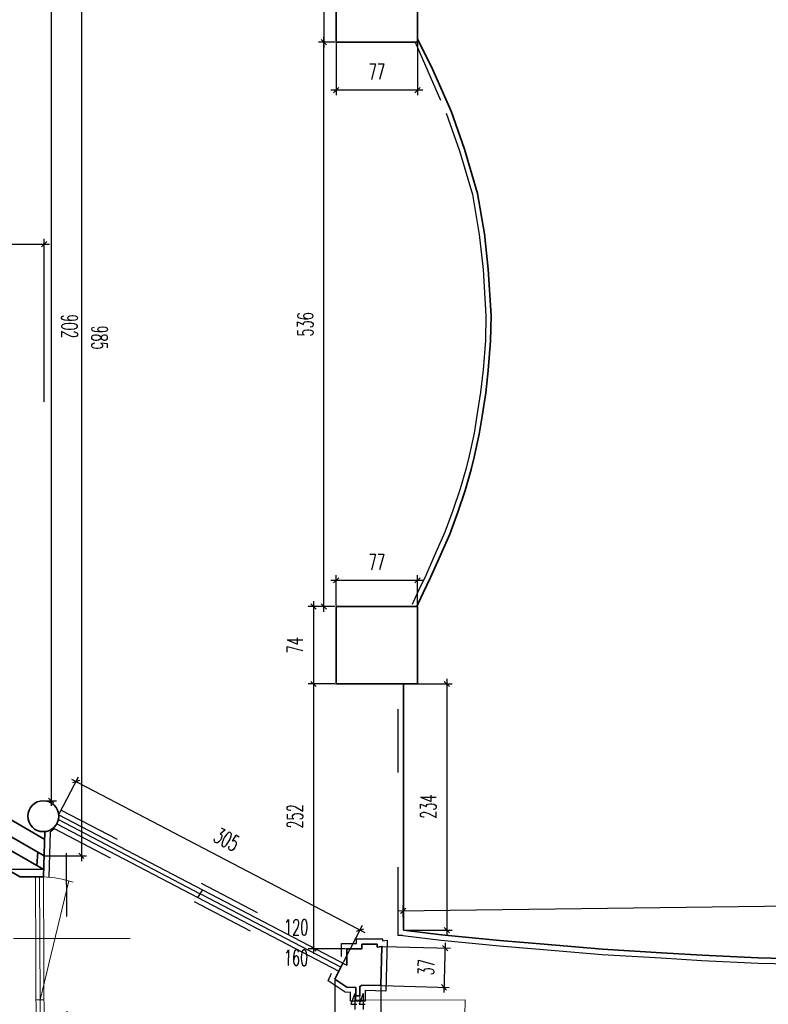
# Model space of a CAD drawing. Header units: millimetres. Extents: x 19887 to 192597, y -14203 to 39042.
# Tile 192 of 256: x 65620 to 66332, y -10956 to -10021. Entities that reach past the tile are written whole.
import ezdxf

# ---------------------------------------------------------------- set-up
doc = ezdxf.new("R2010")
doc.units = ezdxf.units.MM
doc.linetypes.add('ACAD_ISO03W100', pattern=[30, 12, -18])
doc.layers.get('Defpoints').update_dxf_attribs({"color": 4})
for name, color, linetype, lineweight in [('Basen_rzut_poziom_1_obrys', 252, 'Continuous', 35), ('Drzwi', 2, 'Continuous', 5), ('Okna', 252, 'Continuous', 5)]:
    doc.layers.add(name, color=color, linetype=linetype, lineweight=lineweight)
for name, color, linetype in [('Opis', 252, 'Continuous'), ('Sufit podwieszany', 252, 'Continuous'), ('Wymiarowanie', 3, 'Continuous')]:
    doc.layers.add(name, color=color, linetype=linetype)
doc.styles.add('ROMANS', font='romans.shx', dxfattribs={"width": 0.6})
doc.styles.get("Standard").update_dxf_attribs({"font": 'arial.ttf'})
doc.dimstyles.new('000001FB70622F18', dxfattribs={"dimtxt": 20, "dimasz": 5, "dimexe": 5, "dimexo": 1, "dimgap": 20, "dimtad": 1, "dimtoh": 1, "dimdec": 0, "dimtxsty": 'Standard', "dimblk": 'OBLIQUE', "dimcen": 0, "dimdle": 5, "dimclrd": 252, "dimclre": 252, "dimclrt": 252, "dimadec": 0, "dimazin": 0, "dimtfac": 1, "dimtdec": 0, "dimtmove": 0, "dimatfit": 3, "dimldrblk": 'OBLIQUE', "dimfxl": 150, "dimfxlon": 1, "dimlwd": 25, "dimlwe": 25, "dimarcsym": 1})

# ---------------------------------------------------------------- blocks, each defined once
blk = doc.blocks.new('_Oblique')
at = {"color": 0, "linetype": 'ByBlock', "lineweight": -2}
blk.add_line((-0.5, -0.5), (0.5, 0.5), dxfattribs=at)
blk = doc.blocks.new('*D918')
at = {"layer": 'Defpoints', "color": 0}
for p in [(65.99, -5208.21), (54.33, -5281.76), (65.99, -5281.76)]:
    blk.add_point(p, dxfattribs=at)
at = {"layer": 'Wymiarowanie', "color": 252, "linetype": 'Continuous', "lineweight": 25}
for p, q in [((64.99, -5208.21), (49.33, -5208.21)), ((54.33, -5203.21), (54.33, -5286.76)), ((64.99, -5281.76), (49.33, -5281.76))]:
    blk.add_line(p, q, dxfattribs=at)
at = {"layer": 'Wymiarowanie', "color": 252, "linetype": 'ByBlock', "lineweight": 25, "xscale": 5, "yscale": 5, "zscale": 5}
for p, rotation in [((54.33, -5208.21), 90), ((54.33, -5281.76), 270)]:
    blk.add_blockref('_Oblique', p, dxfattribs=dict(at, rotation=rotation))
at = {"layer": 'Wymiarowanie', "color": 252, "insert": (36.83, -5244.99), "char_height": 15, "attachment_point": 5, "rotation": 90, "style": 'ROMANS'}
blk.add_mtext('74', dxfattribs=at)
blk = doc.blocks.new('*D920')
at = {"layer": 'Defpoints', "color": 0}
for p in [(65.99, -5281.76), (143.45, -5281.76), (65.99, -5327.22)]:
    blk.add_point(p, dxfattribs=at)
at = {"layer": 'Wymiarowanie', "color": 252, "linetype": 'Continuous', "lineweight": 25}
for p, q in [((65.99, -5282.76), (65.99, -5332.22)), ((143.45, -5282.76), (143.45, -5332.22)), ((148.45, -5327.22), (60.99, -5327.22))]:
    blk.add_line(p, q, dxfattribs=at)
at = {"layer": 'Wymiarowanie', "color": 252, "linetype": 'ByBlock', "lineweight": 25, "xscale": 5, "yscale": 5, "zscale": 5, "rotation": 180}
blk.add_blockref('_Oblique', (65.99, -5327.22), dxfattribs=at)
at = {"layer": 'Wymiarowanie', "color": 252, "linetype": 'ByBlock', "lineweight": 25, "xscale": 5, "yscale": 5, "zscale": 5}
blk.add_blockref('_Oblique', (143.45, -5327.22), dxfattribs=at)
at = {"layer": 'Wymiarowanie', "color": 252, "insert": (104.72, -5309.72), "char_height": 15, "attachment_point": 5, "style": 'ROMANS'}
blk.add_mtext('77', dxfattribs=at)
blk = doc.blocks.new('*D923')
at = {"layer": 'Defpoints', "color": 0}
for p in [(130.08, -5891.7), (129.98, -6125.77), (171.17, -6125.79)]:
    blk.add_point(p, dxfattribs=at)
at = {"layer": 'Wymiarowanie', "color": 252, "linetype": 'Continuous', "lineweight": 25}
for p, q in [((131.08, -5891.7), (176.27, -5891.72)), ((171.27, -5886.72), (171.17, -6130.79)), ((130.98, -6125.78), (176.17, -6125.8))]:
    blk.add_line(p, q, dxfattribs=at)
at = {"layer": 'Wymiarowanie', "color": 252, "linetype": 'ByBlock', "lineweight": 25, "xscale": 5, "yscale": 5, "zscale": 5}
for p, rotation in [((171.27, -5891.72), 89.97443339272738), ((171.17, -6125.79), 269.9744333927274)]:
    blk.add_blockref('_Oblique', p, dxfattribs=dict(at, rotation=rotation))
at = {"layer": 'Wymiarowanie', "color": 252, "insert": (153.72, -6008.29), "char_height": 15, "attachment_point": 5, "rotation": 89.97443, "style": 'ROMANS'}
blk.add_mtext('234', dxfattribs=at)
blk = doc.blocks.new('*D924')
at = {"layer": 'Defpoints', "color": 0}
for p in [(1257.09, -6092.85), (1257.33, -6111.26), (129.98, -6125.77)]:
    blk.add_point(p, dxfattribs=at)
at = {"layer": 'Wymiarowanie', "color": 252, "linetype": 'Continuous', "lineweight": 25}
for p, q in [((1257.32, -6110.26), (1257.03, -6087.85)), ((124.74, -6107.43), (1262.09, -6092.79)), ((129.96, -6124.77), (129.67, -6102.37))]:
    blk.add_line(p, q, dxfattribs=at)
at = {"layer": 'Wymiarowanie', "color": 252, "linetype": 'ByBlock', "lineweight": 25, "xscale": 5, "yscale": 5, "zscale": 5}
for p, rotation in [((1257.09, -6092.85), 0.7378206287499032), ((129.74, -6107.37), 180.7378206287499)]:
    blk.add_blockref('_Oblique', p, dxfattribs=dict(at, rotation=rotation))
at = {"layer": 'Wymiarowanie', "color": 252, "insert": (693.19, -6082.61), "char_height": 15, "attachment_point": 5, "rotation": 0.73782, "style": 'ROMANS'}
blk.add_mtext('1127', dxfattribs=at)
blk = doc.blocks.new('*D925')
at = {"layer": 'Defpoints', "color": 0}
for p in [(65.99, -5818.14), (44.49, -5891.7), (65.99, -5891.7)]:
    blk.add_point(p, dxfattribs=at)
at = {"layer": 'Wymiarowanie', "color": 252, "linetype": 'Continuous', "lineweight": 25}
for p, q in [((64.99, -5818.14), (39.49, -5818.14)), ((44.49, -5813.14), (44.49, -5896.7)), ((64.99, -5891.7), (39.49, -5891.7))]:
    blk.add_line(p, q, dxfattribs=at)
at = {"layer": 'Wymiarowanie', "color": 252, "linetype": 'ByBlock', "lineweight": 25, "xscale": 5, "yscale": 5, "zscale": 5}
for p, rotation in [((44.49, -5818.14), 90), ((44.49, -5891.7), 270)]:
    blk.add_blockref('_Oblique', p, dxfattribs=dict(at, rotation=rotation))
at = {"layer": 'Wymiarowanie', "color": 252, "insert": (26.99, -5854.92), "char_height": 15, "attachment_point": 5, "rotation": 90, "style": 'ROMANS'}
blk.add_mtext('74', dxfattribs=at)
blk = doc.blocks.new('*D927')
at = {"layer": 'Defpoints', "color": 0}
for p in [(65.99, -5793.22), (65.99, -5818.14), (143.45, -5818.14)]:
    blk.add_point(p, dxfattribs=at)
at = {"layer": 'Wymiarowanie', "color": 252, "linetype": 'Continuous', "lineweight": 25}
for p, q in [((65.99, -5817.14), (65.99, -5788.22)), ((143.45, -5817.14), (143.45, -5788.22)), ((148.45, -5793.22), (60.99, -5793.22))]:
    blk.add_line(p, q, dxfattribs=at)
at = {"layer": 'Wymiarowanie', "color": 252, "linetype": 'ByBlock', "lineweight": 25, "xscale": 5, "yscale": 5, "zscale": 5, "rotation": 180}
blk.add_blockref('_Oblique', (65.99, -5793.22), dxfattribs=at)
at = {"layer": 'Wymiarowanie', "color": 252, "linetype": 'ByBlock', "lineweight": 25, "xscale": 5, "yscale": 5, "zscale": 5}
blk.add_blockref('_Oblique', (143.45, -5793.22), dxfattribs=at)
at = {"layer": 'Wymiarowanie', "color": 252, "insert": (104.72, -5775.72), "char_height": 15, "attachment_point": 5, "style": 'ROMANS'}
blk.add_mtext('77', dxfattribs=at)
blk = doc.blocks.new('*D935')
at = {"layer": 'Defpoints', "color": 0}
for p in [(-211.75, -6067.89), (-264.46, -6417.98), (-209.7, -6417.98)]:
    blk.add_point(p, dxfattribs=at)
at = {"layer": 'Wymiarowanie', "color": 252, "linetype": 'Continuous', "lineweight": 25}
for p, q in [((-264.46, -6062.89), (-264.46, -6422.98)), ((-212.75, -6067.89), (-269.46, -6067.89)), ((-210.7, -6417.98), (-269.46, -6417.98))]:
    blk.add_line(p, q, dxfattribs=at)
at = {"layer": 'Wymiarowanie', "color": 252, "linetype": 'ByBlock', "lineweight": 25, "xscale": 5, "yscale": 5, "zscale": 5}
for p, rotation in [((-264.46, -6067.89), 90.00000000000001), ((-264.46, -6417.98), 270)]:
    blk.add_blockref('_Oblique', p, dxfattribs=dict(at, rotation=rotation))
at = {"layer": 'Wymiarowanie', "color": 252, "insert": (-281.96, -6242.94), "char_height": 15, "attachment_point": 5, "rotation": 90, "style": 'ROMANS'}
blk.add_mtext('350', dxfattribs=at)
blk = doc.blocks.new('*D948')
at = {"layer": 'Defpoints', "color": 0}
for p in [(-226.68, -5070.01), (-211.33, -6055.06), (-176, -6055.06)]:
    blk.add_point(p, dxfattribs=at)
at = {"layer": 'Wymiarowanie', "color": 252, "linetype": 'Continuous', "lineweight": 25}
for p, q in [((-225.68, -5070.01), (-171, -5070.01)), ((-176, -5065.01), (-176, -6060.06)), ((-210.33, -6055.06), (-171, -6055.06))]:
    blk.add_line(p, q, dxfattribs=at)
at = {"layer": 'Wymiarowanie', "color": 252, "linetype": 'ByBlock', "lineweight": 25, "xscale": 5, "yscale": 5, "zscale": 5}
for p, rotation in [((-176, -5070.01), 90.00000000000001), ((-176, -6055.06), 270)]:
    blk.add_blockref('_Oblique', p, dxfattribs=dict(at, rotation=rotation))
at = {"layer": 'Wymiarowanie', "color": 252, "insert": (-158.5, -5562.53), "char_height": 15, "attachment_point": 5, "rotation": 270, "style": 'ROMANS'}
blk.add_mtext('985', dxfattribs=at)
blk = doc.blocks.new('*D939')
at = {"layer": 'Defpoints', "color": 0}
for p in [(-211.33, -5473.6), (-682.47, -5499.09), (-211.33, -6055.06)]:
    blk.add_point(p, dxfattribs=at)
at = {"layer": 'Wymiarowanie', "color": 252, "linetype": 'Continuous', "lineweight": 25}
for p, q in [((-687.47, -5473.6), (-206.33, -5473.6)), ((-682.47, -5498.09), (-682.47, -5468.6)), ((-211.33, -5623.6), (-211.33, -5468.6))]:
    blk.add_line(p, q, dxfattribs=at)
at = {"layer": 'Wymiarowanie', "color": 252, "linetype": 'ByBlock', "lineweight": 25, "xscale": 5, "yscale": 5, "zscale": 5, "rotation": 180}
blk.add_blockref('_Oblique', (-682.47, -5473.6), dxfattribs=at)
at = {"layer": 'Wymiarowanie', "color": 252, "linetype": 'ByBlock', "lineweight": 25, "xscale": 5, "yscale": 5, "zscale": 5}
blk.add_blockref('_Oblique', (-211.33, -5473.6), dxfattribs=at)
at = {"layer": 'Wymiarowanie', "color": 252, "insert": (-446.9, -5456.1), "char_height": 15, "attachment_point": 5, "style": 'ROMANS'}
blk.add_mtext('471', dxfattribs=at)
blk = doc.blocks.new('*D950')
at = {"layer": 'Defpoints', "color": 0}
for p in [(-234.26, -5100.89), (-212.26, -6002.64), (-204.69, -6002.64)]:
    blk.add_point(p, dxfattribs=at)
at = {"layer": 'Wymiarowanie', "color": 252, "linetype": 'Continuous', "lineweight": 25}
for p, q in [((-204.69, -5095.89), (-204.69, -6007.64)), ((-233.26, -5100.89), (-199.69, -5100.89)), ((-211.26, -6002.64), (-199.69, -6002.64))]:
    blk.add_line(p, q, dxfattribs=at)
at = {"layer": 'Wymiarowanie', "color": 252, "linetype": 'ByBlock', "lineweight": 25, "xscale": 5, "yscale": 5, "zscale": 5}
for p, rotation in [((-204.69, -5100.89), 90.00000000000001), ((-204.69, -6002.64), 270)]:
    blk.add_blockref('_Oblique', p, dxfattribs=dict(at, rotation=rotation))
at = {"layer": 'Wymiarowanie', "color": 252, "insert": (-187.19, -5551.76), "char_height": 15, "attachment_point": 5, "rotation": 270, "style": 'ROMANS'}
blk.add_mtext('902', dxfattribs=at)
blk = doc.blocks.new('*D952')
at = {"layer": 'Defpoints', "color": 0}
for p in [(54.33, -5281.76), (65.99, -5281.76), (65.99, -5818.14)]:
    blk.add_point(p, dxfattribs=at)
at = {"layer": 'Wymiarowanie', "color": 252, "linetype": 'Continuous', "lineweight": 25}
for p, q in [((54.33, -5823.14), (54.33, -5276.76)), ((64.99, -5281.76), (49.33, -5281.76)), ((64.99, -5818.14), (49.33, -5818.14))]:
    blk.add_line(p, q, dxfattribs=at)
at = {"layer": 'Wymiarowanie', "color": 252, "linetype": 'ByBlock', "lineweight": 25, "xscale": 5, "yscale": 5, "zscale": 5}
for p, rotation in [((54.33, -5281.76), 90.00000000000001), ((54.33, -5818.14), 270)]:
    blk.add_blockref('_Oblique', p, dxfattribs=dict(at, rotation=rotation))
at = {"layer": 'Wymiarowanie', "color": 252, "insert": (36.83, -5549.95), "char_height": 15, "attachment_point": 5, "rotation": 90, "style": 'ROMANS'}
blk.add_mtext('536', dxfattribs=at)
blk = doc.blocks.new('*D955')
at = {"layer": 'Defpoints', "color": 0}
for p in [(65.99, -5891.7), (44.49, -6143.28), (76.1, -6143.28)]:
    blk.add_point(p, dxfattribs=at)
at = {"layer": 'Wymiarowanie', "color": 252, "linetype": 'Continuous', "lineweight": 25}
for p, q in [((64.99, -5891.7), (39.49, -5891.7)), ((44.49, -5886.7), (44.49, -6148.28)), ((75.1, -6143.28), (39.49, -6143.28))]:
    blk.add_line(p, q, dxfattribs=at)
at = {"layer": 'Wymiarowanie', "color": 252, "linetype": 'ByBlock', "lineweight": 25, "xscale": 5, "yscale": 5, "zscale": 5}
for p, rotation in [((44.49, -5891.7), 90.00000000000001), ((44.49, -6143.28), 270)]:
    blk.add_blockref('_Oblique', p, dxfattribs=dict(at, rotation=rotation))
at = {"layer": 'Wymiarowanie', "color": 252, "insert": (26.99, -6017.49), "char_height": 15, "attachment_point": 5, "rotation": 90, "style": 'ROMANS'}
blk.add_mtext('252', dxfattribs=at)
blk = doc.blocks.new('*D956')
at = {"layer": 'Defpoints', "color": 0}
for p in [(-197.47, -6016.01), (88.94, -6125.52), (72.51, -6156.99)]:
    blk.add_point(p, dxfattribs=at)
at = {"layer": 'Wymiarowanie', "color": 252, "linetype": 'Continuous', "lineweight": 25}
for p, q in [((-197.01, -6015.13), (-178.73, -5980.11)), ((-185.47, -5982.23), (93.37, -6127.83)), ((72.97, -6156.1), (91.25, -6121.08))]:
    blk.add_line(p, q, dxfattribs=at)
at = {"layer": 'Wymiarowanie', "color": 252, "linetype": 'ByBlock', "lineweight": 25, "xscale": 5, "yscale": 5, "zscale": 5}
for p, rotation in [((-181.04, -5984.54), 152.428210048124), ((88.94, -6125.52), 332.428210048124)]:
    blk.add_blockref('_Oblique', p, dxfattribs=dict(at, rotation=rotation))
at = {"layer": 'Wymiarowanie', "color": 252, "insert": (-37.95, -6039.52), "char_height": 15, "attachment_point": 5, "rotation": 332.42821, "style": 'ROMANS'}
blk.add_mtext('305', dxfattribs=at)
blk = doc.blocks.new('*D957')
at = {"layer": 'Defpoints', "color": 0}
for p in [(109.5, -6141.1), (108.46, -6178.38), (168.58, -6180.05)]:
    blk.add_point(p, dxfattribs=at)
at = {"layer": 'Wymiarowanie', "color": 252, "linetype": 'Continuous', "lineweight": 25}
for p, q in [((169.75, -6137.78), (168.44, -6185.05)), ((110.5, -6141.13), (174.61, -6142.92)), ((109.46, -6178.41), (173.58, -6180.19))]:
    blk.add_line(p, q, dxfattribs=at)
at = {"layer": 'Wymiarowanie', "color": 252, "linetype": 'ByBlock', "lineweight": 25, "xscale": 5, "yscale": 5, "zscale": 5}
for p, rotation in [((169.62, -6142.78), 88.40564580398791), ((168.58, -6180.05), 268.405645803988)]:
    blk.add_blockref('_Oblique', p, dxfattribs=dict(at, rotation=rotation))
at = {"layer": 'Wymiarowanie', "color": 252, "insert": (151.6, -6160.93), "char_height": 15, "attachment_point": 5, "rotation": 88.40565, "style": 'ROMANS'}
blk.add_mtext('37', dxfattribs=at)
blk = doc.blocks.new('*D958')
at = {"layer": 'Defpoints', "color": 0}
for p in [(64.87, -6172.26), (108.46, -6178.38), (64.87, -6211.03)]:
    blk.add_point(p, dxfattribs=at)
at = {"layer": 'Wymiarowanie', "color": 252, "linetype": 'Continuous', "lineweight": 25}
for p, q in [((64.87, -6173.26), (64.87, -6216.03)), ((108.46, -6179.38), (108.46, -6216.03)), ((113.46, -6211.03), (59.87, -6211.03))]:
    blk.add_line(p, q, dxfattribs=at)
at = {"layer": 'Wymiarowanie', "color": 252, "linetype": 'ByBlock', "lineweight": 25, "xscale": 5, "yscale": 5, "zscale": 5, "rotation": 180}
blk.add_blockref('_Oblique', (64.87, -6211.03), dxfattribs=at)
at = {"layer": 'Wymiarowanie', "color": 252, "linetype": 'ByBlock', "lineweight": 25, "xscale": 5, "yscale": 5, "zscale": 5}
blk.add_blockref('_Oblique', (108.46, -6211.03), dxfattribs=at)
at = {"layer": 'Wymiarowanie', "color": 252, "insert": (86.66, -6193.53), "char_height": 15, "attachment_point": 5, "style": 'ROMANS'}
blk.add_mtext('44', dxfattribs=at)
blk = doc.blocks.new('G$CF5E15B28')
at = {"layer": 'Basen_rzut_poziom_1_obrys', "color": 253}
for p, q in [((-335.19, -5983.43, 0), (-211.33, -6055.06, 0)), ((-211.75, -6067.89, 0), (-340.47, -5993.99, 0))]:
    blk.add_line(p, q, dxfattribs=at)
at = {"layer": 'Basen_rzut_poziom_1_obrys', "color": 253, "linetype": 'ACAD_ISO03W100', "ltscale": 5, "elevation": 0}
blk.add_lwpolyline([(-262.05, -6009.48), (-210.83, -6039.65)], dxfattribs=at)
at = {"layer": 'Basen_rzut_poziom_1_obrys', "color": 253, "elevation": 0}
for points in [[(65.99, -5208.21), (143.45, -5208.21), (143.45, -5281.76), (65.99, -5281.76)], [(65.99, -5818.14), (143.45, -5818.14), (143.45, -5891.7), (65.99, -5891.7)]]:
    blk.add_lwpolyline(points, close=True, dxfattribs=at)
for points in [[(143.45, -5278.58), (158.04, -5308.03)], [(158.04, -5308.03), (175.3, -5347.43), (188.18, -5383.49), (200.39, -5425.46), (206.89, -5463.94), (210.64, -5497.46), (213.4, -5541.83), (212.86, -5565.5), (210.62, -5593.61), (208.16, -5615.15), (204.75, -5637.17), (202.13, -5654.15), (197.27, -5676.05), (194.36, -5687.93), (188.66, -5707.84), (181.79, -5728.56), (173.97, -5749.4), (163.91, -5772.2), (155.78, -5790.62), (148.74, -5805.06), (144.09, -5815.29), (142.77, -5818.14)], [(-634.7, -5772.55), (-559.13, -5859.91), (-455.07, -5939.14), (-352.58, -6007.86), (-234.05, -6075.11)], [(129.98, -6125.77), (166.28, -6130.21), (221.6, -6135.58), (263.64, -6139.05), (319.22, -6143.78), (375.11, -6147.12), (413.83, -6149.56), (467.18, -6151.93), (529.21, -6153.6), (593.64, -6155.05), (643.35, -6154.86), (713.87, -6154.14), (779.71, -6152.42), (869.93, -6148.7), (922.32, -6146.01), (971.64, -6141.92), (1030.62, -6137.03), (1089.45, -6131.31), (1144.91, -6125.89), (1186.77, -6121.15), (1257.33, -6111.26), (1257.33, -5887.35)], [(129.98, -6125.77), (130.08, -5891.7)], [(-210.58, -6031.98), (-211.98, -6075.11)], [(-205.58, -6032.14), (-201.67, -6029.09)], [(-217.34, -6051.58), (-218.35, -6064.1)], [(-234.05, -6075.11), (-211.98, -6075.11)], [(-219.48, -6075.11), (-234.05, -6075.11)], [(76.1, -6158.86), (76.1, -6143.28), (90.58, -6143.28), (90.58, -6139), (105.21, -6139), (105.21, -6141.79), (109.5, -6141.1), (108.55, -6178.38), (90.44, -6177.88), (89.84, -6178.6), (88.6, -6179.22), (88.6, -6188.12)], [(88.6, -6188.12), (84.75, -6188.12), (84.75, -6180.11), (76.25, -6179.71), (64.87, -6172.26), (72.51, -6156.99)], [(68.69, -6164.62), (72.51, -6156.99)]]:
    blk.add_lwpolyline(points, dxfattribs=at)
at = {"layer": 'Basen_rzut_poziom_1_obrys', "color": 253}
blk.add_circle((-212.12, -6017.35, 0), 14.71, dxfattribs=at)
at = {"layer": 'Drzwi', "color": 253, "elevation": 0}
blk.add_lwpolyline([(84.75, -6188.12), (88.75, -6188.12), (88.75, -6192.12), (84.75, -6192.12)], close=True, dxfattribs=at)
blk.add_lwpolyline([(88.75, -6192.12), (188.75, -6192.03)], dxfattribs=at)
at = {"layer": 'Drzwi', "color": 253}
blk.add_arc((88.75, -6192.12, 0), 100, 269.91386, 0.05248, dxfattribs=at)
at = {"layer": 'Okna', "color": 253, "elevation": 0}
for points in [[(-219.48, -6075.11), (-218.31, -6391.97)], [(-215.12, -6191.99), (-215.73, -6075.11)], [(-215.12, -6191.99), (-187.9, -6078.9)], [(-211.98, -6075.11), (-210.81, -6391.97)], [(-210.43, -6133.55), (-240.43, -6133.55)], [(-210.43, -6133.55), (-129.72, -6133.55)], [(-215.12, -6191.99), (-218.68, -6192), (-211.55, -6191.97)], [(-214.93, -6291.99), (-215.12, -6191.99)]]:
    blk.add_lwpolyline(points, dxfattribs=at)
at = {"layer": 'Okna', "color": 253}
blk.add_arc((-215.36, -6175.04, 0), 99.99, 71.57712, 88.06294, dxfattribs=at)
at = {"layer": 'Opis', "color": 253}
blk.add_line((-211.33, -6055.06, 0), (-211.33, -6055.06, 0), dxfattribs=at)
at = {"layer": 'Opis', "color": 253, "elevation": 0}
for points in [[(-197.47, -6016.01), (76.1, -6158.86), (76.1, -6158.86)], [(-199.36, -6024.66), (68.66, -6164.68), (68.66, -6164.68)], [(-197.79, -6020.66), (-63.02, -6091.05)], [(-219.48, -6075.11), (-211.98, -6075.11)], [(-65.35, -6094.67), (-60.69, -6087.44)], [(70.6, -6160.8), (-63.02, -6091.05)]]:
    blk.add_lwpolyline(points, dxfattribs=at)
at = {"layer": 'Sufit podwieszany', "color": 253, "linetype": 'ACAD_ISO03W100', "ltscale": 5, "elevation": 0}
for points in [[(141.08, -5281.76), (170.65, -5349.28), (183.42, -5385.03), (195.51, -5426.57), (201.94, -5464.64), (205.65, -5497.89), (208.4, -5541.93), (207.86, -5565.25), (205.64, -5593.13), (203.2, -5614.48), (199.81, -5636.41), (197.21, -5653.23), (192.4, -5674.91), (189.53, -5686.65), (183.89, -5706.36), (177.07, -5726.89), (169.33, -5747.51), (159.33, -5770.18), (151.25, -5788.51), (144.22, -5802.93), (139.55, -5813.2), (138.23, -5816.03)], [(124.98, -6125.77), (125.08, -5891.7)], [(129.37, -6130.74), (165.73, -6135.18), (221.15, -6140.56), (263.22, -6144.03), (318.85, -6148.77), (374.81, -6152.11), (413.56, -6154.55), (467, -6156.93), (529.09, -6158.6), (593.59, -6160.05), (643.38, -6159.86), (713.96, -6159.14), (779.88, -6157.42), (870.17, -6153.69), (922.65, -6151), (972.05, -6146.91), (1031.07, -6142.01), (1089.94, -6136.28), (1145.43, -6130.87), (1187.4, -6126.11), (1262.33, -6115.6), (1262.33, -5887.35)], [(-195.16, -6011.58), (71.1, -6150.61)], [(-205.58, -6032.14), (-206.98, -6075.09)], [(-201.67, -6029.09), (61.64, -6166.66)], [(-188.35, -6412.65), (-190.21, -6029.44), (-190.21, -6029.44)], [(71.1, -6150.61), (71.1, -6138.28), (85.58, -6138.28), (85.58, -6134), (110.21, -6134), (110.21, -6135.93), (114.65, -6135.22), (113.43, -6183.52), (93.6, -6182.97), (93.6, -6188.12)], [(88.6, -6193.12), (79.75, -6193.12), (79.75, -6184.88), (74.65, -6184.64), (58.4, -6174), (61.64, -6166.66)], [(93.6, -6188.12), (93.6, -6193.12), (88.6, -6193.12)]]:
    blk.add_lwpolyline(points, dxfattribs=at)
at = {"layer": 'Sufit podwieszany', "color": 253, "elevation": 0}
blk.add_lwpolyline([(129.37, -6130.74), (124.98, -6130.74), (124.98, -6125.77)], dxfattribs=at)
at = {"layer": 'Drzwi', "color": 253, "char_height": 15, "width": 190.2964, "attachment_point": 3, "rotation": 359.61449, "style": 'ROMANS'}
for s, insert in [('120', (39.7, -6115.57, 0)), ('160', (39.61, -6144.5, 0))]:
    blk.add_mtext(s, dxfattribs=dict(at, insert=insert))
at = {"layer": 'Wymiarowanie', "color": 253}
for base, p1, p2, angle, override, picture, middle in [((-176, -6055.06, 0), (-226.68, -5070.01, 0), (-211.33, -6055.06, 0), 90, {"dimtxt": 15, "dimgap": 10, "dimtad": 2, "dimtxsty": 'ROMANS'}, '*D948', (-158.5, -5562.53, 0)), ((-204.69, -6002.64, 0), (-234.26, -5100.89, 0), (-212.26, -6002.64, 0), 90, {"dimtxt": 15, "dimgap": 10, "dimtad": 2, "dimtxsty": 'ROMANS'}, '*D950', (-187.19, -5551.76, 0)), ((54.33, -5281.76, 0), (65.99, -5818.14, 0), (65.99, -5281.76, 0), 90, {"dimtxt": 15, "dimgap": 10, "dimtxsty": 'ROMANS'}, '*D952', (36.83, -5549.95, 0)), ((-211.33, -5473.6, 0), (-682.47, -5499.09, 0), (-211.33, -6055.06, 0), 0, {"dimtxt": 15, "dimgap": 10, "dimtxsty": 'ROMANS'}, '*D939', (-446.9, -5456.1, 0)), ((44.49, -6143.28, 0), (65.99, -5891.7, 0), (76.1, -6143.28, 0), 90, {"dimtxt": 15, "dimgap": 10, "dimtxsty": 'ROMANS'}, '*D955', (26.99, -6017.49, 0)), ((-264.46, -6417.98, 0), (-211.75, -6067.89, 0), (-209.7, -6417.98, 0), 90, {"dimtxt": 15, "dimgap": 10, "dimtxsty": 'ROMANS'}, '*D935', (-281.96, -6242.94, 0)), ((64.87, -6211.03, 0), (108.46, -6178.38, 0), (64.87, -6172.26, 0), 0, {"dimtxt": 15, "dimgap": 10, "dimtxsty": 'ROMANS'}, '*D958', (86.66, -6193.53, 0))]:
    dim = blk.add_linear_dim(base=base, p1=p1, p2=p2, angle=angle, dimstyle='000001FB70622F18', override=override, dxfattribs=at)
    dim.commit()
    dim.dimension.update_dxf_attribs({"geometry": picture, "text_midpoint": middle})
for p1, p2, distance, picture, middle in [((65.99, -5208.21, 0), (65.99, -5281.76, 0), -11.66, '*D918', (36.83, -5244.99, 0)), ((143.45, -5281.76, 0), (65.99, -5281.76, 0), 45.46, '*D920', (104.72, -5309.72, 0)), ((143.45, -5818.14, 0), (65.99, -5818.14, 0), -24.93, '*D927', (104.72, -5775.72, 0)), ((65.99, -5818.14, 0), (65.99, -5891.7, 0), -21.5, '*D925', (26.99, -5854.92, 0)), ((-197.47, -6016.01, 0), (72.51, -6156.99, 0), 35.5, '*D956', (-37.95, -6039.52, 0)), ((129.98, -6125.77, 0), (1257.33, -6111.26, 0), 18.41, '*D924', (693.19, -6082.61, 0))]:
    dim = blk.add_aligned_dim(p1=p1, p2=p2, distance=distance, dimstyle='000001FB70622F18', override={"dimtxt": 15, "dimgap": 10, "dimtxsty": 'ROMANS'}, dxfattribs=at)
    dim.commit()
    dim.dimension.update_dxf_attribs({"geometry": picture, "text_midpoint": middle})
for base, p1, p2, angle, picture, middle in [((171.17, -6125.79, 0), (130.08, -5891.7, 0), (129.98, -6125.77, 0), 269.97443, '*D923', (171.22, -6008.29, 0)), ((168.58, -6180.05, 0), (109.5, -6141.1, 0), (108.46, -6178.38, 0), 268.40565, '*D957', (169.1, -6161.41, 0))]:
    dim = blk.add_linear_dim(base=base, p1=p1, p2=p2, angle=angle, dimstyle='000001FB70622F18', override={"dimtxt": 15, "dimgap": 10, "dimtxsty": 'ROMANS'}, dxfattribs=at)
    dim.commit()
    dim.dimension.update_dxf_attribs({"geometry": picture, "text_midpoint": middle, "dimtype": 161})

msp = doc.modelspace()

# ---------------------------------------------------------------- block references
msp.add_blockref('G$CF5E15B28', (65854.82, -4760.22, 0))

doc.saveas('drawing.dxf')
